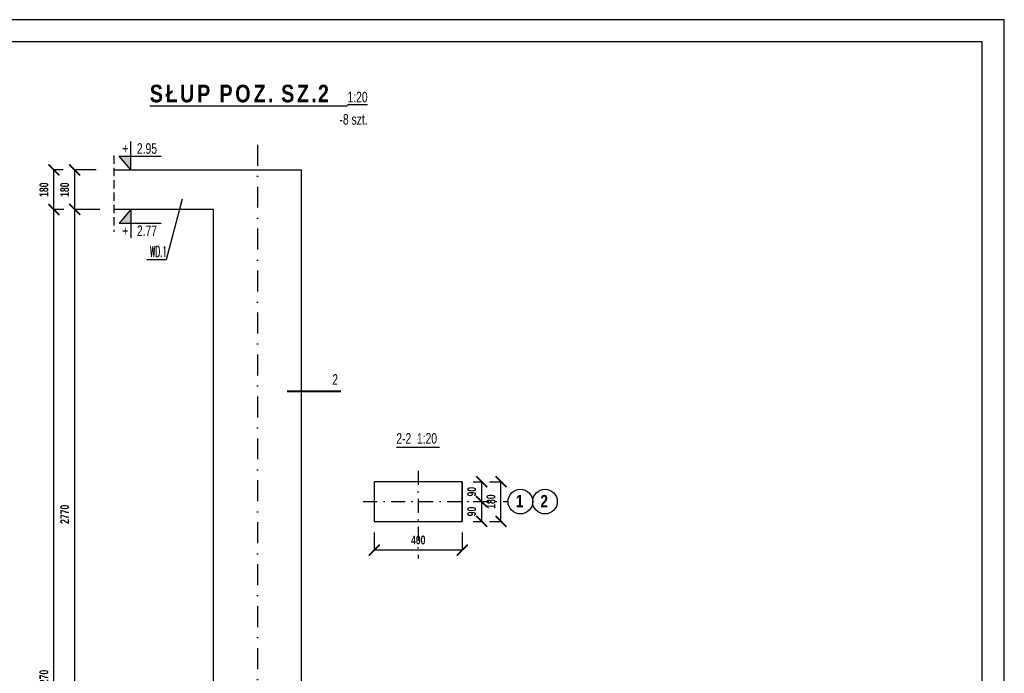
# Model space of a CAD drawing. Header units: millimetres. Extents: x 112819 to 391468, y 17484 to 67147.
# Tile 2 of 2: x 386993 to 391468, y 64177 to 67147. Entities that reach past the tile are written whole.
import ezdxf

# ---------------------------------------------------------------- set-up
doc = ezdxf.new("R2010")
doc.units = ezdxf.units.MM
doc.header["$LTSCALE"] = 5
doc.linetypes.add('DASHDOT', pattern=[25.4, 12.7, -6.35, 0, -6.35])
doc.linetypes.add('DASHED', pattern=[0.75, 0.5, -0.25])
doc.layers.add('OBRYS', color=7, linetype='Continuous')
doc.styles.add('Arial N 0.7', font='arial.ttf', dxfattribs={"width": 0.7})
doc.styles.add('GRYF', font='arialbd.ttf')
doc.styles.add('RAMKA', font='arial.ttf', dxfattribs={"width": 0.7})
doc.styles.get("Standard").update_dxf_attribs({"font": 'txt.shx', "width": 0.7, "height": 35})
doc.styles.add('style1', font='arialbd.ttf', dxfattribs={"width": 0.7})
doc.dimstyles.new('1-20', dxfattribs={"dimscale": 20, "dimtxt": 2, "dimasz": 1, "dimexe": 0.5, "dimexo": 1, "dimgap": 0.6, "dimtad": 1, "dimdec": 4, "dimrnd": 0.1, "dimdsep": 46, "dimtxsty": 'Arial N 0.7', "dimblk": 'ARCHTICK', "dimcen": 0, "dimclrd": 2, "dimclre": 2, "dimclrt": 7, "dimadec": 0, "dimazin": 0, "dimtfac": 1, "dimtdec": 4, "dimtix": 1, "dimtmove": 0, "dimatfit": 3, "dimfxl": 1, "dimtolj": 1, "dimarcsym": 0})
doc.dimstyles.new('RBCT DIM 20', dxfattribs={"dimtxt": 40, "dimasz": 50, "dimexe": 2.5, "dimexo": 50, "dimgap": 25, "dimtad": 1, "dimdec": 0, "dimzin": 1, "dimtxsty": 'style1', "dimblk": 'ARCHTICK', "dimcen": 50, "dimclrd": 2, "dimclre": 2, "dimclrt": 7, "dimadec": 0, "dimazin": 0, "dimtfac": 1, "dimtdec": 0, "dimtmove": 0, "dimatfit": 3, "dimfxl": 1, "dimarcsym": 0})

# ---------------------------------------------------------------- blocks, each defined once
blk = doc.blocks.new('_ArchTick')
at = {"color": 0, "linetype": 'ByBlock', "const_width": 0.15}
blk.add_lwpolyline([(-0.5, -0.5), (0.5, 0.5)], dxfattribs=at)
blk = doc.blocks.new('*D166')
at = {"color": 2, "linetype": 'Continuous', "lineweight": -2, "ltscale": 35, "transparency": 16777216}
for p, q in [((388604.2352029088, 64817.4865141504), (388604.2352029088, 64734.90674645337)), ((389004.2352029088, 64817.4865141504), (389004.2352029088, 64734.90674645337)), ((389004.2352029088, 64737.40674645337), (388604.2352029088, 64737.40674645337))]:
    blk.add_line(p, q, dxfattribs=at)
at = {"layer": 'Defpoints', "color": 0, "linetype": 'Continuous', "ltscale": 35, "transparency": 16777216}
for p in [(388604.2352029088, 64867.4865141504), (389004.2352029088, 64867.4865141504), (388604.2352029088, 64737.40674645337)]:
    blk.add_point(p, dxfattribs=at)
at = {"color": 2, "linetype": 'Continuous', "lineweight": -2, "ltscale": 35, "transparency": 16777216, "xscale": 50, "yscale": 50, "zscale": 50, "rotation": 180}
blk.add_blockref('_ArchTick', (388604.2352029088, 64737.40674645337), dxfattribs=at)
at = {"color": 2, "linetype": 'Continuous', "lineweight": -2, "ltscale": 35, "transparency": 16777216, "xscale": 50, "yscale": 50, "zscale": 50}
blk.add_blockref('_ArchTick', (389004.2352029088, 64737.40674645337), dxfattribs=at)
at = {"color": 7, "linetype": 'Continuous', "ltscale": 35, "transparency": 16777216, "insert": (388804.2352029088, 64782.82966596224), "char_height": 40, "attachment_point": 5, "style": 'style1'}
blk.add_mtext('400', dxfattribs=at)
blk = doc.blocks.new('*D167')
at = {"color": 2, "linetype": 'Continuous', "lineweight": -2, "ltscale": 35, "transparency": 16777216}
for p, q in [((389128.8352029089, 65047.4865141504), (389182.8089626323, 65047.4865141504)), ((389180.3089626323, 64867.4865141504), (389180.3089626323, 65047.4865141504)), ((389128.8352029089, 64867.4865141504), (389182.8089626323, 64867.4865141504))]:
    blk.add_line(p, q, dxfattribs=at)
at = {"layer": 'Defpoints', "color": 0, "linetype": 'Continuous', "ltscale": 35, "transparency": 16777216}
for p in [(389078.8352029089, 65047.4865141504), (389180.3089626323, 65047.4865141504), (389078.8352029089, 64867.4865141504)]:
    blk.add_point(p, dxfattribs=at)
at = {"color": 2, "linetype": 'Continuous', "lineweight": -2, "ltscale": 35, "transparency": 16777216, "xscale": 50, "yscale": 50, "zscale": 50}
for p, rotation in [((389180.3089626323, 65047.4865141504), 90), ((389180.3089626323, 64867.4865141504), 270)]:
    blk.add_blockref('_ArchTick', p, dxfattribs=dict(at, rotation=rotation))
at = {"color": 7, "linetype": 'Continuous', "ltscale": 35, "transparency": 16777216, "insert": (389134.8724005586, 64957.48651415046), "char_height": 40, "attachment_point": 5, "rotation": 90, "style": 'style1'}
blk.add_mtext('180', dxfattribs=at)
blk = doc.blocks.new('*D168')
at = {"color": 2, "linetype": 'Continuous', "lineweight": -2, "ltscale": 35, "transparency": 16777216}
for p, q in [((387357.1410072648, 66284.74681979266), (387240.3627781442, 66284.74681979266)), ((387242.8627781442, 63514.7468197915), (387242.8627781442, 66284.74681979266)), ((387298.1229734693, 63514.7468197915), (387240.3627781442, 63514.7468197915))]:
    blk.add_line(p, q, dxfattribs=at)
at = {"layer": 'Defpoints', "color": 0, "linetype": 'Continuous', "ltscale": 35, "transparency": 16777216}
for p in [(387242.8627781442, 66284.74681979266), (387407.1410072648, 66284.74681979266), (387348.1229734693, 63514.7468197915)]:
    blk.add_point(p, dxfattribs=at)
at = {"color": 2, "linetype": 'Continuous', "lineweight": -2, "ltscale": 35, "transparency": 16777216, "xscale": 50, "yscale": 50, "zscale": 50}
for p, rotation in [((387242.8627781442, 66284.74681979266), 90), ((387242.8627781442, 63514.7468197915), 270)]:
    blk.add_blockref('_ArchTick', p, dxfattribs=dict(at, rotation=rotation))
at = {"color": 7, "linetype": 'Continuous', "ltscale": 35, "transparency": 16777216, "insert": (387197.4398586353, 64899.74681979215), "char_height": 40, "attachment_point": 5, "rotation": 90, "style": 'style1'}
blk.add_mtext('2770', dxfattribs=at)
blk = doc.blocks.new('W')
at = {"layer": 'OBRYS', "linetype": 'Continuous'}
for p, q in [((0, -32.09090179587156), (0, 0)), ((0, -32.09090179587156), (-13.28214242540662, -16.67251282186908)), ((-13.28214242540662, -16.67251282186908), (34.4105121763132, -16.67251282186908))]:
    blk.add_line(p, q, dxfattribs=at)
blk = doc.blocks.new('*D169')
at = {"color": 2, "linetype": 'Continuous', "lineweight": -2, "ltscale": 35, "transparency": 16777216}
for p, q in [((387339.9822289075, 66464.74681979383), (387240.3627781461, 66464.74681979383)), ((387242.8627781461, 66284.74681979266), (387242.8627781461, 66464.74681979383)), ((387357.1410072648, 66284.74681979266), (387240.3627781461, 66284.74681979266))]:
    blk.add_line(p, q, dxfattribs=at)
at = {"layer": 'Defpoints', "color": 0, "linetype": 'Continuous', "ltscale": 35, "transparency": 16777216}
for p in [(387242.8627781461, 66464.74681979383), (387389.9822289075, 66464.74681979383), (387407.1410072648, 66284.74681979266)]:
    blk.add_point(p, dxfattribs=at)
at = {"color": 2, "linetype": 'Continuous', "lineweight": -2, "ltscale": 35, "transparency": 16777216, "xscale": 50, "yscale": 50, "zscale": 50}
for p, rotation in [((387242.8627781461, 66464.74681979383), 90), ((387242.8627781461, 66284.74681979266), 270)]:
    blk.add_blockref('_ArchTick', p, dxfattribs=dict(at, rotation=rotation))
at = {"color": 7, "linetype": 'Continuous', "ltscale": 35, "transparency": 16777216, "insert": (387197.4262160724, 66374.7468197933), "char_height": 40, "attachment_point": 5, "rotation": 90, "style": 'style1'}
blk.add_mtext('180', dxfattribs=at)
blk = doc.blocks.new('*D171')
at = {"color": 2, "linetype": 'Continuous', "lineweight": -2, "ltscale": 35, "transparency": 16777216}
for p, q in [((387192.8627781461, 66284.74681979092), (387146.1171686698, 66284.74681979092)), ((387148.6171686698, 62014.7468197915), (387148.6171686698, 66284.74681979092)), ((387192.8627781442, 62014.7468197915), (387146.1171686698, 62014.7468197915))]:
    blk.add_line(p, q, dxfattribs=at)
at = {"layer": 'Defpoints', "color": 0, "linetype": 'Continuous', "ltscale": 35, "transparency": 16777216}
for p in [(387148.6171686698, 66284.74681979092), (387242.8627781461, 66284.74681979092), (387242.8627781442, 62014.7468197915)]:
    blk.add_point(p, dxfattribs=at)
at = {"color": 2, "linetype": 'Continuous', "lineweight": -2, "ltscale": 35, "transparency": 16777216, "xscale": 50, "yscale": 50, "zscale": 50}
for p, rotation in [((387148.6171686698, 66284.74681979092), 90), ((387148.6171686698, 62014.7468197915), 270)]:
    blk.add_blockref('_ArchTick', p, dxfattribs=dict(at, rotation=rotation))
at = {"color": 7, "linetype": 'Continuous', "ltscale": 35, "transparency": 16777216, "insert": (387103.1942491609, 64149.74681979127), "char_height": 40, "attachment_point": 5, "rotation": 90, "style": 'style1'}
blk.add_mtext('4270', dxfattribs=at)
blk = doc.blocks.new('*D172')
at = {"color": 2, "linetype": 'Continuous', "lineweight": -2, "ltscale": 35, "transparency": 16777216}
for p, q in [((387190.3627781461, 66464.74681979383), (387146.1171686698, 66464.74681979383)), ((387148.6171686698, 66284.74681979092), (387148.6171686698, 66464.74681979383)), ((387192.8627781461, 66284.74681979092), (387146.1171686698, 66284.74681979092))]:
    blk.add_line(p, q, dxfattribs=at)
at = {"layer": 'Defpoints', "color": 0, "linetype": 'Continuous', "ltscale": 35, "transparency": 16777216}
for p in [(387148.6171686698, 66464.74681979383), (387240.3627781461, 66464.74681979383), (387242.8627781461, 66284.74681979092)]:
    blk.add_point(p, dxfattribs=at)
at = {"color": 2, "linetype": 'Continuous', "lineweight": -2, "ltscale": 35, "transparency": 16777216, "xscale": 50, "yscale": 50, "zscale": 50}
for p, rotation in [((387148.6171686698, 66464.74681979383), 90), ((387148.6171686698, 66284.74681979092), 270)]:
    blk.add_blockref('_ArchTick', p, dxfattribs=dict(at, rotation=rotation))
at = {"color": 7, "linetype": 'Continuous', "ltscale": 35, "transparency": 16777216, "insert": (387103.1806065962, 66374.74681979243), "char_height": 40, "attachment_point": 5, "rotation": 90, "style": 'style1'}
blk.add_mtext('180', dxfattribs=at)
blk = doc.blocks.new('*D174')
at = {"color": 2, "lineweight": -2, "ltscale": 35, "transparency": 16777216}
for p, q in [((389054.2352029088, 64957.4865141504), (389095.1738337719, 64957.4865141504)), ((389092.6738337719, 64867.4865141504), (389092.6738337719, 64957.4865141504)), ((389054.2352029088, 64867.4865141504), (389095.1738337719, 64867.4865141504))]:
    blk.add_line(p, q, dxfattribs=at)
at = {"layer": 'Defpoints', "color": 0, "ltscale": 35, "transparency": 16777216}
for p in [(389004.2352029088, 64957.4865141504), (389092.6738337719, 64957.4865141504), (389004.2352029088, 64867.4865141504)]:
    blk.add_point(p, dxfattribs=at)
at = {"color": 2, "lineweight": -2, "ltscale": 35, "transparency": 16777216, "xscale": 50, "yscale": 50, "zscale": 50}
for p, rotation in [((389092.6738337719, 64957.4865141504), 90), ((389092.6738337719, 64867.4865141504), 270)]:
    blk.add_blockref('_ArchTick', p, dxfattribs=dict(at, rotation=rotation))
at = {"color": 7, "ltscale": 35, "transparency": 16777216, "insert": (389047.2372716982, 64912.48651415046), "char_height": 40, "attachment_point": 5, "rotation": 90, "style": 'style1'}
blk.add_mtext('90', dxfattribs=at)
blk = doc.blocks.new('*D175')
at = {"color": 2, "lineweight": -2, "ltscale": 35, "transparency": 16777216}
for p, q in [((389054.2352029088, 65047.4865141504), (389095.1738337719, 65047.4865141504)), ((389092.6738337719, 64957.4865141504), (389092.6738337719, 65047.4865141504)), ((389054.2352029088, 64957.4865141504), (389095.1738337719, 64957.4865141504))]:
    blk.add_line(p, q, dxfattribs=at)
at = {"layer": 'Defpoints', "color": 0, "ltscale": 35, "transparency": 16777216}
for p in [(389004.2352029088, 65047.4865141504), (389092.6738337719, 65047.4865141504), (389004.2352029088, 64957.4865141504)]:
    blk.add_point(p, dxfattribs=at)
at = {"color": 2, "lineweight": -2, "ltscale": 35, "transparency": 16777216, "xscale": 50, "yscale": 50, "zscale": 50}
for p, rotation in [((389092.6738337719, 65047.4865141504), 90), ((389092.6738337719, 64957.4865141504), 270)]:
    blk.add_blockref('_ArchTick', p, dxfattribs=dict(at, rotation=rotation))
at = {"color": 7, "ltscale": 35, "transparency": 16777216, "insert": (389047.2372716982, 65002.4865141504), "char_height": 40, "attachment_point": 5, "rotation": 90, "style": 'style1'}
blk.add_mtext('90', dxfattribs=at)

msp = doc.modelspace()

# ---------------------------------------------------------------- linework, layer by layer
at = {"color": 2, "linetype": 'DASHDOT', "ltscale": 1.5}
msp.add_line((388073.4654478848, 66579.06725048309), (388073.4654478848, 61558.2780945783), dxfattribs=at)
at = {"color": 2, "linetype": 'DASHED', "ltscale": 15}
msp.add_line((387420.6549269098, 66530.4692563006), (387420.6549269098, 66183.6104929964), dxfattribs=at)
at = {"color": 7, "linetype": 'Continuous', "ltscale": 35}
for p, q in [((387420.6549269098, 66464.74681979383), (388273.4654478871, 66464.74681979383)), ((388273.4654478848, 62014.7468197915), (388273.4654478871, 66464.74681979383)), ((387873.4654478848, 66284.74681979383), (387420.6549269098, 66284.74681979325)), ((387873.4654478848, 62014.7468197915), (387873.4654478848, 66284.74681979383)), ((388900.7297905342, 65203.25319503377), (388705.3867678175, 65203.25319503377))]:
    msp.add_line(p, q, dxfattribs=at)
at = {"color": 2, "linetype": 'DASHDOT'}
for p, q in [((388804.2352029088, 65097.4865141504), (388804.2352029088, 64698.23493058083)), ((388554.2352029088, 64957.48651878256), (389212.4230524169, 64957.48651878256))]:
    msp.add_line(p, q, dxfattribs=at)
at = {"linetype": 'Continuous'}
msp.add_line((389004.2352029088, 65047.4865141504), (389004.2352029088, 64867.48652341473), dxfattribs=at)
at = {"color": 7, "ltscale": 35}
for points in [[(383067.89437821, 61207.27317332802), (391467.8943779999, 61207.27317332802), (391467.8943779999, 67147.2731731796), (383067.89437821, 67147.2731731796)], [(383467.8943782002, 61307.27317332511), (391367.8943780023, 61307.27317332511), (391367.8943780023, 67047.27317318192), (383467.8943782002, 67047.27317318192)]]:
    msp.add_lwpolyline(points, close=True, dxfattribs=at)
at = {"color": 7, "linetype": 'Continuous', "ltscale": 35, "const_width": 10, "flags": 128}
msp.add_lwpolyline([(388207.4551702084, 65458.57089313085), (388453.0577155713, 65458.57089313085)], dxfattribs=at)
at = {"color": 7, "linetype": 'Continuous', "ltscale": 35}
msp.add_lwpolyline([(388604.2352029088, 64867.4865141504), (389004.2352029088, 64867.4865141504), (389004.2352029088, 65047.4865141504), (388604.2352029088, 65047.4865141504)], close=True, dxfattribs=at)
at = {"color": 2, "linetype": 'Continuous'}
for centre in [(389268.4230524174, 64957.48651878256), (389380.4230524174, 64957.48651878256)]:
    msp.add_circle(centre, 56, dxfattribs=at)
for points in [[(387497.7863706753, 66464.74681979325), (387444.6578009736, 66526.42037568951), (387497.7863706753, 66526.42037568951)], [(387497.7863706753, 66284.74681979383), (387444.6578009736, 66223.07326389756), (387497.7863706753, 66223.07326389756)]]:
    msp.add_solid(points, dxfattribs=at)

# ---------------------------------------------------------------- block references
at = {"xscale": 4, "yscale": 4, "zscale": 4}
msp.add_blockref('W', (387497.7863706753, 66593.11042697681), dxfattribs=at)
at = {"xscale": -4, "yscale": 4, "zscale": 4, "rotation": 180}
msp.add_blockref('W', (387497.7863706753, 66156.38321261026), dxfattribs=at)

# ---------------------------------------------------------------- texts
at = {"style": 'RAMKA', "width": 0.7}
for s, p in [('+   2.95', (387459.1463706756, 66538.04886356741)), ('+   2.77', (387459.1463706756, 66164.06687697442)), ('2', (388413.5541831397, 65488.55413137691)), ('2-2  1:20', (388704.5880639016, 65220.75139317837))]:
    msp.add_text(s, height=48.00000000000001, dxfattribs=at).set_placement(p)
at = {"color": 7, "ltscale": 35, "width": 0.5}
msp.add_text('WD.1', height=48, dxfattribs=at).set_placement((387585.1328420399, 66069.78080802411))
at = {"color": 2, "linetype": 'Continuous', "style": 'GRYF', "width": 0.8}
for s, p in [('1', (389247.3955115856, 64931.76486364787)), ('2', (389359.3955115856, 64931.76486364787))]:
    msp.add_text(s, height=56, dxfattribs=at).set_placement(p)
at = {"color": 7, "linetype": 'Continuous', "ltscale": 35, "insert": (388574.144365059, 66851.67317318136), "char_height": 80, "width": 1023.819141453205, "attachment_point": 3, "style": 'RAMKA'}
msp.add_mtext('\\pt960,1040;{\\fArial Black|b1|i0|c238|p34;\\T1.2;\\LSŁUP POZ. SZ.2\\fArial Black|b0|i0|c238|p34;\\T1;   \\fArial|b0|i0|c238|p34;\\H0.6x;1:20\\fArial Black|b0|i0|c238|p34;\\l\\P\\ptz;\\fArial|b0|i0|c238|p34;-8 szt.}', dxfattribs=at)

# ---------------------------------------------------------------- dimensions: what is measured, and where the dimension line sits
at = {"color": 2, "linetype": 'Continuous', "ltscale": 35}
for base, p1, p2, picture, middle in [((387148.6171686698, 66464.74681979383), (387242.8627781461, 66284.74681979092), (387240.3627781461, 66464.74681979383), '*D172', (387103.1806065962, 66374.74681979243)), ((387242.8627781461, 66464.74681979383), (387407.1410072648, 66284.74681979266), (387389.9822289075, 66464.74681979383), '*D169', (387197.4262160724, 66374.7468197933)), ((387148.6171686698, 66284.74681979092), (387242.8627781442, 62014.7468197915), (387242.8627781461, 66284.74681979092), '*D171', (387103.1942491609, 64149.74681979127)), ((387242.8627781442, 66284.74681979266), (387348.1229734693, 63514.7468197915), (387407.1410072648, 66284.74681979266), '*D168', (387197.4398586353, 64899.74681979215))]:
    dim = msp.add_linear_dim(base=base, p1=p1, p2=p2, angle=90, dimstyle='RBCT DIM 20', override={"dimtmove": 1}, dxfattribs=at)
    dim.commit()
    dim.dimension.update_dxf_attribs({"geometry": picture, "text_midpoint": middle})
at = {"color": 2, "ltscale": 35}
dim = msp.add_linear_dim(base=(389092.6738337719, 65047.4865141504), p1=(389004.2352029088, 64957.4865141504), p2=(389004.2352029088, 65047.4865141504), angle=90, dimstyle='RBCT DIM 20', override={"dimtmove": 1}, dxfattribs=at)
dim.commit()
dim.dimension.update_dxf_attribs({"geometry": '*D175', "text_midpoint": (389092.6738337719, 65002.4865141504), "dimtype": 160})
at = {"color": 2, "linetype": 'Continuous', "ltscale": 35}
dim = msp.add_linear_dim(base=(389180.3089626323, 65047.4865141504), p1=(389078.8352029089, 64867.4865141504), p2=(389078.8352029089, 65047.4865141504), angle=90, dimstyle='RBCT DIM 20', dxfattribs=at)
dim.commit()
dim.dimension.update_dxf_attribs({"geometry": '*D167', "text_midpoint": (389134.8724005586, 64957.48651415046)})
at = {"color": 2, "ltscale": 35}
dim = msp.add_linear_dim(base=(389092.6738337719, 64957.4865141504), p1=(389004.2352029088, 64867.4865141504), p2=(389004.2352029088, 64957.4865141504), angle=90, dimstyle='RBCT DIM 20', dxfattribs=at)
dim.commit()
dim.dimension.update_dxf_attribs({"geometry": '*D174', "text_midpoint": (389092.6738337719, 64912.48651415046), "dimtype": 160})
at = {"color": 2, "linetype": 'Continuous', "ltscale": 35}
dim = msp.add_linear_dim(base=(388604.2352029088, 64737.40674645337), p1=(389004.2352029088, 64867.4865141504), p2=(388604.2352029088, 64867.4865141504), dimstyle='RBCT DIM 20', dxfattribs=at)
dim.commit()
dim.dimension.update_dxf_attribs({"geometry": '*D166', "text_midpoint": (388804.2352029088, 64782.82966596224)})

# ---------------------------------------------------------------- leaders
at = {"color": 7, "linetype": 'Continuous', "ltscale": 35}
msp.add_leader([(387730.8834755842, 66331.85049142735), (387658.8869047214, 66056.75038984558), (387571.3559687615, 66056.75038984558)], dimstyle='1-20', override={"dimgap": 0.5, "dimtad": 0}, dxfattribs=at)

doc.saveas('drawing.dxf')
